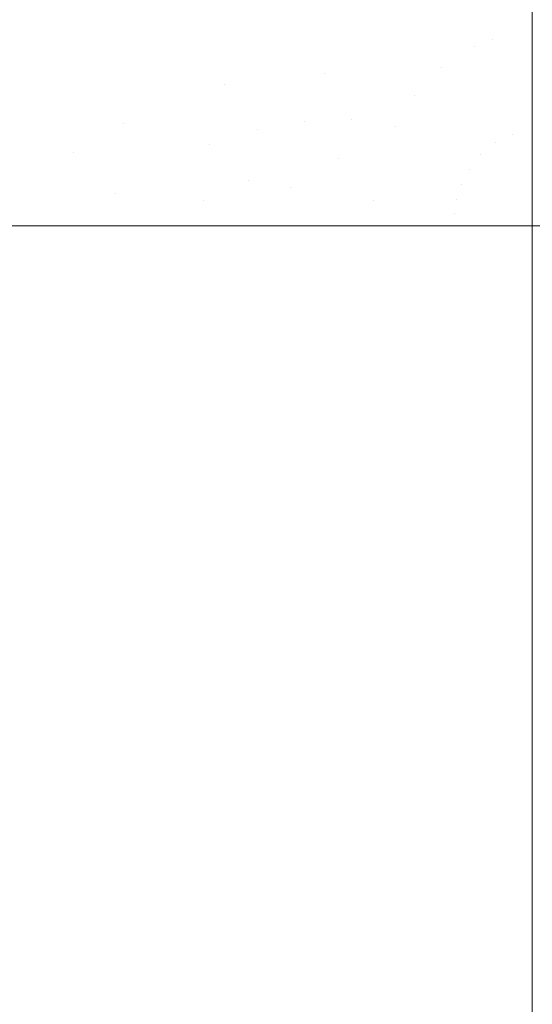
# Model space of a CAD drawing. Header units: centimetres. Extents: x -21.6 to 22.7, y 3.4 to 5.2.
# Tile 51 of 256: x -21.5206 to -21.5034, y 5.0741 to 5.1071. Entities that reach past the tile are written whole.
import ezdxf

# ---------------------------------------------------------------- set-up
doc = ezdxf.new("R2010")
doc.units = ezdxf.units.CM
doc.header["$LTSCALE"] = 2.54
doc.layers.add('Lucido design-1', color=7, linetype='Continuous')

# ---------------------------------------------------------------- blocks, each defined once
blk = doc.blocks.new('Gruppo-4-1')
at = {"color": 7, "linetype": 'Continuous', "lineweight": 9}
for points, invisible_edges in [([(-21.511117, 5.109725, -1872.216399), (-21.511526, 5.109221, -1872.216399), (-21.509413, 5.106872, -1872.215997), (-21.508785, 5.107605, -1872.215997)], 15), ([(-21.508785, 5.107605, -1873.015031), (-21.509413, 5.106872, -1873.015031), (-21.511526, 5.109221, -1873.014629), (-21.511117, 5.109725, -1873.014629)], 15), ([(-21.505363, 5.106219, -1872.215722), (-21.504742, 5.106459, -1872.215722), (-21.50543, 5.109722, -1872.215997), (-21.506377, 5.109358, -1872.215997)], 15), ([(-21.506377, 5.109358, -1873.015031), (-21.50543, 5.109722, -1873.015031), (-21.504742, 5.106459, -1873.015306), (-21.505363, 5.106219, -1873.015306)], 15), ([(-21.503423, 5.108928, -1872.215895), (-21.50543, 5.109722, -1872.215997), (-21.504742, 5.106459, -1872.215722)], 11), ([(-21.504742, 5.106459, -1873.015306), (-21.50543, 5.109722, -1873.015031), (-21.503423, 5.108928, -1873.015134)], 11), ([(-21.514106, 5.108022, -1872.216652), (-21.512852, 5.107105, -1872.216399), (-21.512249, 5.108177, -1872.216399), (-21.513423, 5.109236, -1872.216652)], 15), ([(-21.513423, 5.109236, -1873.014377), (-21.512249, 5.108177, -1873.014629), (-21.512852, 5.107105, -1873.014629), (-21.514106, 5.108022, -1873.014377)], 15), ([(-21.511526, 5.109221, -1872.216399), (-21.512249, 5.108177, -1872.216399), (-21.509947, 5.106099, -1872.215997), (-21.509413, 5.106872, -1872.215997)], 15), ([(-21.509413, 5.106872, -1873.015031), (-21.509947, 5.106099, -1873.015031), (-21.512249, 5.108177, -1873.014629), (-21.511526, 5.109221, -1873.014629)], 15), ([(-21.506377, 5.109358, -1872.215997), (-21.507261, 5.10887, -1872.215997), (-21.505944, 5.105899, -1872.215722), (-21.505363, 5.106219, -1872.215722)], 15), ([(-21.505363, 5.106219, -1873.015306), (-21.505944, 5.105899, -1873.015306), (-21.507261, 5.10887, -1873.015031), (-21.506377, 5.109358, -1873.015031)], 15), ([(-21.517348, 5.10838, -1872.217266), (-21.518716, 5.109182, -1872.217632), (-21.519309, 5.107542, -1872.217632), (-21.517887, 5.106886, -1872.217266)], 15), ([(-21.517887, 5.106886, -1873.013762), (-21.519309, 5.107542, -1873.013396), (-21.518716, 5.109182, -1873.013396), (-21.517348, 5.10838, -1873.013762)], 15), ([(-21.514106, 5.108022, -1872.216652), (-21.515376, 5.108951, -1872.21694), (-21.515995, 5.107586, -1872.21694), (-21.514659, 5.106803, -1872.216652)], 15), ([(-21.514659, 5.106803, -1873.014377), (-21.515995, 5.107586, -1873.014088), (-21.515376, 5.108951, -1873.014088), (-21.514106, 5.108022, -1873.014377)], 15), ([(-21.506473, 5.10551, -1872.215722), (-21.505944, 5.105899, -1872.215722), (-21.507261, 5.10887, -1872.215997), (-21.508067, 5.108278, -1872.215997)], 15), ([(-21.508067, 5.108278, -1873.015031), (-21.507261, 5.10887, -1873.015031), (-21.505944, 5.105899, -1873.015306), (-21.506473, 5.10551, -1873.015306)], 15), ([(-21.504742, 5.106459, -1872.215722), (-21.503423, 5.106655, -1872.215746), (-21.503423, 5.108928, -1872.215895)], 9), ([(-21.503423, 5.108928, -1873.015134), (-21.503423, 5.106655, -1873.015282), (-21.504742, 5.106459, -1873.015306)], 10), ([(22.630348, 5.106655, -1872.215746), (22.630348, 5.108928, -1872.215895), (-21.503423, 5.108928, -1872.215895), (-21.503423, 5.106655, -1872.215746)], 10), ([(-21.503423, 5.106655, -1873.015282), (-21.503423, 5.108928, -1873.015134), (-6.792166, 5.108928, -1873.015134), (-6.792166, 5.106655, -1873.015282)], 10), ([(-21.521235, 5.106463, -1872.218038), (-21.519756, 5.105944, -1872.217632), (-21.519309, 5.107542, -1872.217632), (-21.520747, 5.108206, -1872.218038)], 15), ([(-21.520747, 5.108206, -1873.012991), (-21.519309, 5.107542, -1873.013396), (-21.519756, 5.105944, -1873.013396), (-21.521235, 5.106463, -1873.012991)], 15), ([(-21.517887, 5.106886, -1872.217266), (-21.516482, 5.106238, -1872.21694), (-21.515995, 5.107586, -1872.21694), (-21.517348, 5.10838, -1872.217266)], 15), ([(-21.517348, 5.10838, -1873.013762), (-21.515995, 5.107586, -1873.014088), (-21.516482, 5.106238, -1873.014088), (-21.517887, 5.106886, -1873.013762)], 15), ([(-21.508067, 5.108278, -1872.215997), (-21.508785, 5.107605, -1872.215997), (-21.506945, 5.105068, -1872.215722), (-21.506473, 5.10551, -1872.215722)], 15), ([(-21.506473, 5.10551, -1873.015306), (-21.506945, 5.105068, -1873.015306), (-21.508785, 5.107605, -1873.015031), (-21.508067, 5.108278, -1873.015031)], 15), ([(-21.514659, 5.106803, -1872.216652), (-21.51334, 5.106029, -1872.216399), (-21.512852, 5.107105, -1872.216399), (-21.514106, 5.108022, -1872.216652)], 15), ([(-21.514106, 5.108022, -1873.014377), (-21.512852, 5.107105, -1873.014629), (-21.51334, 5.106029, -1873.014629), (-21.514659, 5.106803, -1873.014377)], 15), ([(-21.510393, 5.105307, -1872.215997), (-21.509947, 5.106099, -1872.215997), (-21.512249, 5.108177, -1872.216399), (-21.512852, 5.107105, -1872.216399)], 15), ([(-21.512852, 5.107105, -1873.014629), (-21.512249, 5.108177, -1873.014629), (-21.509947, 5.106099, -1873.015031), (-21.510393, 5.105307, -1873.015031)], 15), ([(-21.517887, 5.106886, -1872.217266), (-21.519309, 5.107542, -1872.217632), (-21.519756, 5.105944, -1872.217632), (-21.518295, 5.105431, -1872.217266)], 15), ([(-21.518295, 5.105431, -1873.013762), (-21.519756, 5.105944, -1873.013396), (-21.519309, 5.107542, -1873.013396), (-21.517887, 5.106886, -1873.013762)], 15), ([(-21.514659, 5.106803, -1872.216652), (-21.515995, 5.107586, -1872.21694), (-21.516482, 5.106238, -1872.21694), (-21.515094, 5.105598, -1872.216652)], 15), ([(-21.515094, 5.105598, -1873.014377), (-21.516482, 5.106238, -1873.014088), (-21.515995, 5.107586, -1873.014088), (-21.514659, 5.106803, -1873.014377)], 15), ([(-21.507357, 5.104586, -1872.215722), (-21.506945, 5.105068, -1872.215722), (-21.508785, 5.107605, -1872.215997), (-21.509413, 5.106872, -1872.215997)], 15), ([(-21.509413, 5.106872, -1873.015031), (-21.508785, 5.107605, -1873.015031), (-21.506945, 5.105068, -1873.015306), (-21.507357, 5.104586, -1873.015306)], 15), ([(-21.518295, 5.105431, -1872.217266), (-21.51685, 5.104924, -1872.21694), (-21.516482, 5.106238, -1872.21694), (-21.517887, 5.106886, -1872.217266)], 15), ([(-21.517887, 5.106886, -1873.013762), (-21.516482, 5.106238, -1873.014088), (-21.51685, 5.104924, -1873.014088), (-21.518295, 5.105431, -1873.013762)], 15), ([(-21.512852, 5.107105, -1872.216399), (-21.51334, 5.106029, -1872.216399), (-21.510754, 5.104512, -1872.215997), (-21.510393, 5.105307, -1872.215997)], 15), ([(-21.510393, 5.105307, -1873.015031), (-21.510754, 5.104512, -1873.015031), (-21.51334, 5.106029, -1873.014629), (-21.512852, 5.107105, -1873.014629)], 15), ([(-21.515094, 5.105598, -1872.216652), (-21.513724, 5.104965, -1872.216399), (-21.51334, 5.106029, -1872.216399), (-21.514659, 5.106803, -1872.216652)], 15), ([(-21.514659, 5.106803, -1873.014377), (-21.51334, 5.106029, -1873.014629), (-21.513724, 5.104965, -1873.014629), (-21.515094, 5.105598, -1873.014377)], 15), ([(-21.509413, 5.106872, -1872.215997), (-21.509947, 5.106099, -1872.215997), (-21.507708, 5.104079, -1872.215722), (-21.507357, 5.104586, -1872.215722)], 15), ([(-21.507357, 5.104586, -1873.015306), (-21.507708, 5.104079, -1873.015306), (-21.509947, 5.106099, -1873.015031), (-21.509413, 5.106872, -1873.015031)], 15), ([(-21.503423, 5.104574, -1872.215609), (-21.503423, 5.106655, -1872.215746), (-21.504742, 5.106459, -1872.215722)], 10), ([(-21.504742, 5.106459, -1873.015306), (-21.503423, 5.106655, -1873.015282), (-21.503423, 5.104574, -1873.015419)], 9), ([(-21.503423, 5.106655, -1872.215746), (-21.503423, 5.104574, -1872.215609), (22.630348, 5.104574, -1872.215609), (22.630348, 5.106655, -1872.215746)], 10), ([(-6.792166, 5.106655, -1873.015282), (-6.792166, 5.104574, -1873.015419), (-21.503423, 5.104574, -1873.015419), (-21.503423, 5.106655, -1873.015282)], 10), ([(-21.521813, 5.103175, -1872.218038), (-21.520286, 5.102929, -1872.217632), (-21.519756, 5.105944, -1872.217632), (-21.521235, 5.106463, -1872.218038)], 15), ([(-21.521235, 5.106463, -1873.012991), (-21.519756, 5.105944, -1873.013396), (-21.520286, 5.102929, -1873.013396), (-21.521813, 5.103175, -1873.012991)], 15), ([(-21.515094, 5.105598, -1872.216652), (-21.516482, 5.106238, -1872.21694), (-21.51685, 5.104924, -1872.21694), (-21.515423, 5.104423, -1872.216652)], 15), ([(-21.515423, 5.104423, -1873.014377), (-21.51685, 5.104924, -1873.014088), (-21.516482, 5.106238, -1873.014088), (-21.515094, 5.105598, -1873.014377)], 15), ([(-21.504072, 5.103288, -1872.215564), (-21.504742, 5.106459, -1872.215722), (-21.505363, 5.106219, -1872.215722)], 11), ([(-21.505363, 5.106219, -1873.015306), (-21.504742, 5.106459, -1873.015306), (-21.504072, 5.103288, -1873.015464)], 11), ([(-21.503423, 5.104574, -1872.215609), (-21.504742, 5.106459, -1872.215722), (-21.504072, 5.103288, -1872.215564)], 11), ([(-21.504072, 5.103288, -1873.015464), (-21.504742, 5.106459, -1873.015306), (-21.503423, 5.104574, -1873.015419)], 11), ([(-21.518295, 5.105431, -1872.217266), (-21.519756, 5.105944, -1872.217632), (-21.520286, 5.102929, -1872.217632), (-21.518777, 5.102686, -1872.217266)], 15), ([(-21.518777, 5.102686, -1873.013762), (-21.520286, 5.102929, -1873.013396), (-21.519756, 5.105944, -1873.013396), (-21.518295, 5.105431, -1873.013762)], 15), ([(-21.511038, 5.103726, -1872.215997), (-21.510754, 5.104512, -1872.215997), (-21.51334, 5.106029, -1872.216399), (-21.513724, 5.104965, -1872.216399)], 15), ([(-21.513724, 5.104965, -1873.014629), (-21.51334, 5.106029, -1873.014629), (-21.510754, 5.104512, -1873.015031), (-21.511038, 5.103726, -1873.015031)], 15), ([(-21.508001, 5.103559, -1872.215722), (-21.507708, 5.104079, -1872.215722), (-21.509947, 5.106099, -1872.215997), (-21.510393, 5.105307, -1872.215997)], 15), ([(-21.510393, 5.105307, -1873.015031), (-21.509947, 5.106099, -1873.015031), (-21.507708, 5.104079, -1873.015306), (-21.508001, 5.103559, -1873.015306)], 15), ([(-21.504664, 5.103012, -1872.215564), (-21.505944, 5.105899, -1872.215722), (-21.506473, 5.10551, -1872.215722)], 11), ([(-21.506473, 5.10551, -1873.015306), (-21.505944, 5.105899, -1873.015306), (-21.504664, 5.103012, -1873.015464)], 11), ([(-21.505363, 5.106219, -1872.215722), (-21.505944, 5.105899, -1872.215722), (-21.504664, 5.103012, -1872.215564), (-21.504072, 5.103288, -1872.215564)], 15), ([(-21.504072, 5.103288, -1873.015464), (-21.504664, 5.103012, -1873.015464), (-21.505944, 5.105899, -1873.015306), (-21.505363, 5.106219, -1873.015306)], 15), ([(-21.515423, 5.104423, -1872.216652), (-21.514015, 5.103929, -1872.216399), (-21.513724, 5.104965, -1872.216399), (-21.515094, 5.105598, -1872.216652)], 15), ([(-21.515094, 5.105598, -1873.014377), (-21.513724, 5.104965, -1873.014629), (-21.514015, 5.103929, -1873.014629), (-21.515423, 5.104423, -1873.014377)], 15), ([(-21.517113, 5.103657, -1872.21694), (-21.51685, 5.104924, -1872.21694), (-21.518295, 5.105431, -1872.217266), (-21.518777, 5.102686, -1872.217266)], 15), ([(-21.518777, 5.102686, -1873.013762), (-21.518295, 5.105431, -1873.013762), (-21.51685, 5.104924, -1873.014088), (-21.517113, 5.103657, -1873.014088)], 15), ([(-21.510393, 5.105307, -1872.215997), (-21.510754, 5.104512, -1872.215997), (-21.509487, 5.103769, -1872.215844)], 11), ([(-21.509487, 5.103769, -1873.015184), (-21.510754, 5.104512, -1873.015031), (-21.510393, 5.105307, -1873.015031)], 11), ([(-21.509487, 5.103769, -1872.215844), (-21.508238, 5.103036, -1872.215722), (-21.508001, 5.103559, -1872.215722), (-21.510393, 5.105307, -1872.215997)], 15), ([(-21.510393, 5.105307, -1873.015031), (-21.508001, 5.103559, -1873.015306), (-21.508238, 5.103036, -1873.015306), (-21.509487, 5.103769, -1873.015184)], 15), ([(-21.506473, 5.10551, -1872.215722), (-21.506945, 5.105068, -1872.215722), (-21.505157, 5.102603, -1872.215564), (-21.504664, 5.103012, -1872.215564)], 15), ([(-21.504664, 5.103012, -1873.015464), (-21.505157, 5.102603, -1873.015464), (-21.506945, 5.105068, -1873.015306), (-21.506473, 5.10551, -1873.015306)], 15), ([(-21.515423, 5.104423, -1872.216652), (-21.51685, 5.104924, -1872.21694), (-21.517113, 5.103657, -1872.21694), (-21.515659, 5.103291, -1872.216652)], 15), ([(-21.515659, 5.103291, -1873.014377), (-21.517113, 5.103657, -1873.014088), (-21.51685, 5.104924, -1873.014088), (-21.515423, 5.104423, -1873.014377)], 15), ([(-21.513724, 5.104965, -1872.216399), (-21.514015, 5.103929, -1872.216399), (-21.512624, 5.103441, -1872.216181)], 11), ([(-21.512624, 5.103441, -1873.014847), (-21.514015, 5.103929, -1873.014629), (-21.513724, 5.104965, -1873.014629)], 11), ([(-21.512624, 5.103441, -1872.216181), (-21.511252, 5.102959, -1872.215997), (-21.511038, 5.103726, -1872.215997), (-21.513724, 5.104965, -1872.216399)], 15), ([(-21.513724, 5.104965, -1873.014629), (-21.511038, 5.103726, -1873.015031), (-21.511252, 5.102959, -1873.015031), (-21.512624, 5.103441, -1873.014847)], 15), ([(-21.505157, 5.102603, -1872.215564), (-21.506945, 5.105068, -1872.215722), (-21.507357, 5.104586, -1872.215722)], 11), ([(-21.507357, 5.104586, -1873.015306), (-21.506945, 5.105068, -1873.015306), (-21.505157, 5.102603, -1873.015464)], 11), ([(-21.507357, 5.104586, -1872.215722), (-21.507708, 5.104079, -1872.215722), (-21.505533, 5.102116, -1872.215564), (-21.505157, 5.102603, -1872.215564)], 15), ([(-21.505157, 5.102603, -1873.015464), (-21.505533, 5.102116, -1873.015464), (-21.507708, 5.104079, -1873.015306), (-21.507357, 5.104586, -1873.015306)], 15), ([(-21.504072, 5.103288, -1872.215564), (-21.503423, 5.103385, -1872.215583), (-21.503423, 5.104574, -1872.215609)], 9), ([(-21.503423, 5.104574, -1873.015419), (-21.503423, 5.103385, -1873.015445), (-21.504072, 5.103288, -1873.015464)], 10), ([(22.630348, 5.103385, -1872.215583), (22.630348, 5.104574, -1872.215609), (-21.503423, 5.104574, -1872.215609), (-21.503423, 5.103385, -1872.215583)], 10), ([(-21.503423, 5.103385, -1873.015445), (-21.503423, 5.104574, -1873.015419), (-6.792166, 5.104574, -1873.015419), (-6.792166, 5.103385, -1873.015445)], 10), ([(-21.515659, 5.103291, -1872.216652), (-21.514222, 5.102929, -1872.216399), (-21.514015, 5.103929, -1872.216399), (-21.515423, 5.104423, -1872.216652)], 15), ([(-21.515423, 5.104423, -1873.014377), (-21.514015, 5.103929, -1873.014629), (-21.514222, 5.102929, -1873.014629), (-21.515659, 5.103291, -1873.014377)], 15), ([(-21.509487, 5.103769, -1872.215844), (-21.510754, 5.104512, -1872.215997), (-21.511038, 5.103726, -1872.215997)], 11), ([(-21.511038, 5.103726, -1873.015031), (-21.510754, 5.104512, -1873.015031), (-21.509487, 5.103769, -1873.015184)], 11), ([(-21.512624, 5.103441, -1872.216181), (-21.514015, 5.103929, -1872.216399), (-21.514222, 5.102929, -1872.216399)], 11), ([(-21.514222, 5.102929, -1873.014629), (-21.514015, 5.103929, -1873.014629), (-21.512624, 5.103441, -1873.014847)], 11), ([(-21.505533, 5.102116, -1872.215564), (-21.507708, 5.104079, -1872.215722), (-21.508001, 5.103559, -1872.215722)], 11), ([(-21.508001, 5.103559, -1873.015306), (-21.507708, 5.104079, -1873.015306), (-21.505533, 5.102116, -1873.015464)], 11), ([(-21.518777, 5.102686, -1872.217266), (-21.517286, 5.102446, -1872.21694), (-21.517113, 5.103657, -1872.21694)], 11), ([(-21.517113, 5.103657, -1873.014088), (-21.517286, 5.102446, -1873.014088), (-21.518777, 5.102686, -1873.013762)], 11), ([(-21.515659, 5.103291, -1872.216652), (-21.517113, 5.103657, -1872.21694), (-21.517286, 5.102446, -1872.21694), (-21.515813, 5.102208, -1872.216652)], 15), ([(-21.515813, 5.102208, -1873.014377), (-21.517286, 5.102446, -1873.014088), (-21.517113, 5.103657, -1873.014088), (-21.515659, 5.103291, -1873.014377)], 15), ([(-21.511038, 5.103726, -1872.215997), (-21.511252, 5.102959, -1872.215997), (-21.509899, 5.102485, -1872.215844), (-21.509487, 5.103769, -1872.215844)], 15), ([(-21.509487, 5.103769, -1873.015184), (-21.509899, 5.102485, -1873.015184), (-21.511252, 5.102959, -1873.015031), (-21.511038, 5.103726, -1873.015031)], 15), ([(-21.509899, 5.102485, -1872.215844), (-21.508565, 5.102017, -1872.215722), (-21.508238, 5.103036, -1872.215722), (-21.509487, 5.103769, -1872.215844)], 15), ([(-21.509487, 5.103769, -1873.015184), (-21.508238, 5.103036, -1873.015306), (-21.508565, 5.102017, -1873.015306), (-21.509899, 5.102485, -1873.015184)], 15), ([(-21.515813, 5.102208, -1872.216652), (-21.514358, 5.101974, -1872.216399), (-21.514222, 5.102929, -1872.216399), (-21.515659, 5.103291, -1872.216652)], 15), ([(-21.515659, 5.103291, -1873.014377), (-21.514222, 5.102929, -1873.014629), (-21.514358, 5.101974, -1873.014629), (-21.515813, 5.102208, -1873.014377)], 15), ([(-21.514222, 5.102929, -1872.216399), (-21.514358, 5.101974, -1872.216399), (-21.512923, 5.101743, -1872.216181), (-21.512624, 5.103441, -1872.216181)], 15), ([(-21.512624, 5.103441, -1873.014847), (-21.512923, 5.101743, -1873.014847), (-21.514358, 5.101974, -1873.014629), (-21.514222, 5.102929, -1873.014629)], 15), ([(-21.512923, 5.101743, -1872.216181), (-21.511506, 5.101515, -1872.215997), (-21.511252, 5.102959, -1872.215997), (-21.512624, 5.103441, -1872.216181)], 15), ([(-21.512624, 5.103441, -1873.014847), (-21.511252, 5.102959, -1873.015031), (-21.511506, 5.101515, -1873.015031), (-21.512923, 5.101743, -1873.014847)], 15), ([(-21.508001, 5.103559, -1872.215722), (-21.508238, 5.103036, -1872.215722), (-21.505794, 5.101603, -1872.215564), (-21.505533, 5.102116, -1872.215564)], 15), ([(-21.505533, 5.102116, -1873.015464), (-21.505794, 5.101603, -1873.015464), (-21.508238, 5.103036, -1873.015306), (-21.508001, 5.103559, -1873.015306)], 15), ([(-21.504664, 5.103012, -1872.215564), (-21.503423, 5.100212, -1872.215514), (-21.504072, 5.103288, -1872.215564)], 11), ([(-21.504072, 5.103288, -1873.015464), (-21.503423, 5.100212, -1873.015514), (-21.504664, 5.103012, -1873.015464)], 11), ([(-21.504072, 5.103288, -1872.215564), (-21.503423, 5.100212, -1872.215514), (-21.503423, 5.103385, -1872.215583)], 9), ([(-21.503423, 5.103385, -1873.015445), (-21.503423, 5.100212, -1873.015514), (-21.504072, 5.103288, -1873.015464)], 10), ([(-21.503423, 5.103385, -1872.215583), (-21.503423, 5.100212, -1872.215514), (22.630348, 5.100212, -1872.215514), (22.630348, 5.103385, -1872.215583)], 8), ([(-6.792166, 5.103385, -1873.015445), (-6.792166, 5.100212, -1873.015514), (-21.503423, 5.100212, -1873.015514), (-21.503423, 5.103385, -1873.015445)], 8), ([(-21.52186, 5.100212, -1872.218005), (-21.520433, 5.100212, -1872.217646), (-21.520286, 5.102929, -1872.217632), (-21.521813, 5.103175, -1872.218038)], 14), ([(-21.521813, 5.103175, -1873.012991), (-21.520286, 5.102929, -1873.013396), (-21.52146, 5.100212, -1873.013131)], 11), ([(-21.518913, 5.100212, -1873.013757), (-21.52146, 5.100212, -1873.013131), (-21.520286, 5.102929, -1873.013396), (-21.518777, 5.102686, -1873.013762)], 14), ([(-21.518777, 5.102686, -1872.217266), (-21.520286, 5.102929, -1872.217632), (-21.520433, 5.100212, -1872.217646), (-21.519064, 5.100212, -1872.217301)], 11), ([(-21.509899, 5.102485, -1872.215844), (-21.511252, 5.102959, -1872.215997), (-21.511506, 5.101515, -1872.215997)], 11), ([(-21.511506, 5.101515, -1873.015031), (-21.511252, 5.102959, -1873.015031), (-21.509899, 5.102485, -1873.015184)], 11), ([(-21.505794, 5.101603, -1872.215564), (-21.508238, 5.103036, -1872.215722), (-21.508565, 5.102017, -1872.215722), (-21.505955, 5.101101, -1872.215564)], 15), ([(-21.505955, 5.101101, -1873.015464), (-21.508565, 5.102017, -1873.015306), (-21.508238, 5.103036, -1873.015306), (-21.505794, 5.101603, -1873.015464)], 15), ([(-21.505157, 5.102603, -1872.215564), (-21.503423, 5.100212, -1872.215514), (-21.504664, 5.103012, -1872.215564)], 11), ([(-21.504664, 5.103012, -1873.015464), (-21.503423, 5.100212, -1873.015514), (-21.505157, 5.102603, -1873.015464)], 11), ([(-21.519064, 5.100212, -1872.217301), (-21.518914, 5.100212, -1872.217269), (-21.518777, 5.102686, -1872.217266)], 10), ([(-21.517381, 5.101297, -1872.21694), (-21.517286, 5.102446, -1872.21694), (-21.518777, 5.102686, -1872.217266), (-21.518914, 5.100212, -1872.217269)], 15), ([(-21.518913, 5.100212, -1873.013757), (-21.518777, 5.102686, -1873.013762), (-21.517286, 5.102446, -1873.014088), (-21.517381, 5.101297, -1873.014088)], 15), ([(-21.505533, 5.102116, -1872.215564), (-21.503423, 5.100212, -1872.215514), (-21.505157, 5.102603, -1872.215564)], 11), ([(-21.505157, 5.102603, -1873.015464), (-21.503423, 5.100212, -1873.015514), (-21.505533, 5.102116, -1873.015464)], 11), ([(-21.515813, 5.102208, -1872.216652), (-21.517286, 5.102446, -1872.21694), (-21.517381, 5.101297, -1872.21694), (-21.515897, 5.101181, -1872.216652)], 15), ([(-21.515897, 5.101181, -1873.014377), (-21.517381, 5.101297, -1873.014088), (-21.517286, 5.102446, -1873.014088), (-21.515813, 5.102208, -1873.014377)], 15), ([(-21.511506, 5.101515, -1872.215997), (-21.508732, 5.101068, -1872.215722), (-21.508565, 5.102017, -1872.215722), (-21.509899, 5.102485, -1872.215844)], 15), ([(-21.509899, 5.102485, -1873.015184), (-21.508565, 5.102017, -1873.015306), (-21.508732, 5.101068, -1873.015306), (-21.511506, 5.101515, -1873.015031)], 15), ([(-21.515897, 5.101181, -1872.216652), (-21.514433, 5.101068, -1872.216399), (-21.514358, 5.101974, -1872.216399), (-21.515813, 5.102208, -1872.216652)], 15), ([(-21.515813, 5.102208, -1873.014377), (-21.514358, 5.101974, -1873.014629), (-21.514433, 5.101068, -1873.014629), (-21.515897, 5.101181, -1873.014377)], 15), ([(-21.512923, 5.101743, -1872.216181), (-21.514358, 5.101974, -1872.216399), (-21.514433, 5.101068, -1872.216399)], 11), ([(-21.514433, 5.101068, -1873.014629), (-21.514358, 5.101974, -1873.014629), (-21.512923, 5.101743, -1873.014847)], 11), ([(-21.507909, 5.100212, -1872.21566), (-21.508565, 5.102017, -1872.215722), (-21.508732, 5.101068, -1872.215722)], 11), ([(-21.506037, 5.100633, -1873.015464), (-21.508732, 5.101068, -1873.015306), (-21.508565, 5.102017, -1873.015306), (-21.505955, 5.101101, -1873.015464)], 15), ([(-21.505955, 5.101101, -1872.215564), (-21.508565, 5.102017, -1872.215722), (-21.507909, 5.100212, -1872.21566)], 11), ([(-21.505794, 5.101603, -1872.215564), (-21.503423, 5.100212, -1872.215514), (-21.505533, 5.102116, -1872.215564)], 11), ([(-21.505533, 5.102116, -1873.015464), (-21.503423, 5.100212, -1873.015514), (-21.505794, 5.101603, -1873.015464)], 11), ([(-21.513479, 5.100212, -1872.216249), (-21.512923, 5.101743, -1872.216181), (-21.514433, 5.101068, -1872.216399)], 11), ([(-21.514433, 5.101068, -1873.014629), (-21.512923, 5.101743, -1873.014847), (-21.513081, 5.100212, -1873.014837)], 11), ([(-21.513479, 5.100212, -1872.216249), (-21.513006, 5.100212, -1872.216189), (-21.512923, 5.101743, -1872.216181)], 10), ([(-21.512923, 5.101743, -1873.014847), (-21.513007, 5.100212, -1873.014845), (-21.513081, 5.100212, -1873.014837)], 9), ([(-21.512923, 5.101743, -1873.014847), (-21.511506, 5.101515, -1873.015031), (-21.510294, 5.100212, -1873.015172), (-21.513007, 5.100212, -1873.014845)], 11), ([(-21.513006, 5.100212, -1872.216189), (-21.510692, 5.100212, -1872.215897), (-21.511506, 5.101515, -1872.215997), (-21.512923, 5.101743, -1872.216181)], 14), ([(-21.518914, 5.100212, -1872.217269), (-21.517407, 5.100212, -1872.216954), (-21.517381, 5.101297, -1872.21694)], 10), ([(-21.517381, 5.101297, -1873.014088), (-21.517407, 5.100212, -1873.014074), (-21.518665, 5.100212, -1873.013818), (-21.518913, 5.100212, -1873.013757)], 9), ([(-21.515897, 5.101181, -1872.216652), (-21.517381, 5.101297, -1872.21694), (-21.517407, 5.100212, -1872.216954), (-21.51627, 5.100212, -1872.216716)], 11), ([(-21.515871, 5.100212, -1873.014386), (-21.517407, 5.100212, -1873.014074), (-21.517381, 5.101297, -1873.014088), (-21.515897, 5.101181, -1873.014377)], 14), ([(-21.508732, 5.101068, -1872.215722), (-21.511506, 5.101515, -1872.215997), (-21.510692, 5.100212, -1872.215897)], 11), ([(-21.510294, 5.100212, -1873.015172), (-21.511506, 5.101515, -1873.015031), (-21.508732, 5.101068, -1873.015306)], 11), ([(-21.505955, 5.101101, -1872.215564), (-21.503423, 5.100212, -1872.215514), (-21.505794, 5.101603, -1872.215564)], 11), ([(-21.505794, 5.101603, -1873.015464), (-21.503423, 5.100212, -1873.015514), (-21.505955, 5.101101, -1873.015464)], 11), ([(-21.51627, 5.100212, -1872.216716), (-21.514454, 5.100212, -1872.216412), (-21.514433, 5.101068, -1872.216399), (-21.515897, 5.101181, -1872.216652)], 14), ([(-21.515897, 5.101181, -1873.014377), (-21.514433, 5.101068, -1873.014629), (-21.514454, 5.100212, -1873.014615), (-21.515871, 5.100212, -1873.014386)], 11), ([(-21.514433, 5.101068, -1872.216399), (-21.514454, 5.100212, -1872.216412), (-21.513479, 5.100212, -1872.216249)], 9), ([(-21.513081, 5.100212, -1873.014837), (-21.514454, 5.100212, -1873.014615), (-21.514433, 5.101068, -1873.014629)], 10), ([(-21.510692, 5.100212, -1872.215897), (-21.508779, 5.100212, -1872.215734), (-21.508732, 5.101068, -1872.215722)], 10), ([(-21.508732, 5.101068, -1873.015306), (-21.507512, 5.100212, -1873.015393), (-21.510294, 5.100212, -1873.015172)], 9), ([(-21.508732, 5.101068, -1872.215722), (-21.508779, 5.100212, -1872.215734), (-21.507909, 5.100212, -1872.21566)], 9), ([(-21.507512, 5.100212, -1873.015393), (-21.508732, 5.101068, -1873.015306), (-21.506037, 5.100633, -1873.015464)], 11), ([(-21.507909, 5.100212, -1872.21566), (-21.50606, 5.100212, -1872.215577), (-21.505955, 5.101101, -1872.215564)], 10), ([(-21.505955, 5.101101, -1872.215564), (-21.50606, 5.100212, -1872.215577), (-21.505131, 5.100212, -1872.215535)], 9), ([(-21.505955, 5.101101, -1873.015464), (-21.503423, 5.100212, -1873.015514), (-21.506037, 5.100633, -1873.015464)], 11), ([(-21.505131, 5.100212, -1872.215535), (-21.503423, 5.100212, -1872.215514), (-21.505955, 5.101101, -1872.215564)], 10), ([(-21.506037, 5.100633, -1873.015464), (-21.50606, 5.100212, -1873.01545), (-21.507512, 5.100212, -1873.015393)], 9), ([(-21.504734, 5.100212, -1873.015502), (-21.50606, 5.100212, -1873.01545), (-21.506037, 5.100633, -1873.015464)], 10), ([(-21.506037, 5.100633, -1873.015464), (-21.503423, 5.100212, -1873.015514), (-21.504734, 5.100212, -1873.015502)], 9), ([(-21.520433, 5.100212, -1872.217646), (-21.52186, 5.100212, -1872.218005), (-21.52186, 3.500212, -1872.218005), (-21.520433, 3.500212, -1872.217646)], 10), ([(-21.518913, 3.500212, -1873.013757), (-21.52146, 3.500212, -1873.013131), (-21.52146, 5.100212, -1873.013131), (-21.518913, 5.100212, -1873.013757)], 10), ([(-21.520433, 3.500212, -1872.217646), (-21.519064, 3.500212, -1872.217301), (-21.519064, 5.100212, -1872.217301), (-21.520433, 5.100212, -1872.217646)], 10), ([(-21.518914, 5.100212, -1872.217269), (-21.519064, 5.100212, -1872.217301), (-21.519064, 3.500212, -1872.217301), (-21.518914, 3.500212, -1872.217269)], 10), ([(-21.517407, 5.100212, -1872.216954), (-21.518914, 5.100212, -1872.217269), (-21.518914, 3.500212, -1872.217269), (-21.517407, 3.500212, -1872.216954)], 10), ([(-21.518913, 5.100212, -1873.013757), (-21.518665, 5.100212, -1873.013818), (-21.518665, 3.500212, -1873.013818), (-21.518913, 3.500212, -1873.013757)], 10), ([(-21.517407, 3.500212, -1873.014074), (-21.518665, 3.500212, -1873.013818), (-21.518665, 5.100212, -1873.013818), (-21.517407, 5.100212, -1873.014074)], 10), ([(-21.517407, 3.500212, -1872.216954), (-21.51627, 3.500212, -1872.216716), (-21.51627, 5.100212, -1872.216716), (-21.517407, 5.100212, -1872.216954)], 10), ([(-21.517407, 5.100212, -1873.014074), (-21.515871, 5.100212, -1873.014386), (-21.515871, 3.500212, -1873.014386), (-21.517407, 3.500212, -1873.014074)], 10), ([(-21.514454, 5.100212, -1872.216412), (-21.51627, 5.100212, -1872.216716), (-21.51627, 3.500212, -1872.216716), (-21.514454, 3.500212, -1872.216412)], 10), ([(-21.514454, 3.500212, -1873.014615), (-21.515871, 3.500212, -1873.014386), (-21.515871, 5.100212, -1873.014386), (-21.514454, 5.100212, -1873.014615)], 10), ([(-21.514454, 3.500212, -1872.216412), (-21.513479, 3.500212, -1872.216249), (-21.513479, 5.100212, -1872.216249), (-21.514454, 5.100212, -1872.216412)], 10), ([(-21.514454, 5.100212, -1873.014615), (-21.513081, 5.100212, -1873.014837), (-21.513081, 3.500212, -1873.014837), (-21.514454, 3.500212, -1873.014615)], 10), ([(-21.513006, 5.100212, -1872.216189), (-21.513479, 5.100212, -1872.216249), (-21.513479, 3.500212, -1872.216249), (-21.513006, 3.500212, -1872.216189)], 10), ([(-21.513007, 3.500212, -1873.014845), (-21.513081, 3.500212, -1873.014837), (-21.513081, 5.100212, -1873.014837), (-21.513007, 5.100212, -1873.014845)], 10), ([(-21.513007, 5.100212, -1873.014845), (-21.510294, 5.100212, -1873.015172), (-21.510294, 3.500212, -1873.015172), (-21.513007, 3.500212, -1873.014845)], 10), ([(-21.513006, 3.500212, -1872.216189), (-21.510692, 3.500212, -1872.215897), (-21.510692, 5.100212, -1872.215897), (-21.513006, 5.100212, -1872.216189)], 10), ([(-21.508779, 5.100212, -1872.215734), (-21.510692, 5.100212, -1872.215897), (-21.510692, 3.500212, -1872.215897), (-21.508779, 3.500212, -1872.215734)], 10), ([(-21.510294, 5.100212, -1873.015172), (-21.507512, 5.100212, -1873.015393), (-21.507512, 3.500212, -1873.015393), (-21.508778, 3.500212, -1873.015292)], 10), ([(-21.508778, 3.500212, -1873.015292), (-21.510294, 3.500212, -1873.015172), (-21.510294, 5.100212, -1873.015172)], 10), ([(-21.508779, 3.500212, -1872.215734), (-21.507909, 3.500212, -1872.21566), (-21.507909, 5.100212, -1872.21566), (-21.508779, 5.100212, -1872.215734)], 10), ([(-21.50606, 5.100212, -1872.215577), (-21.507909, 5.100212, -1872.21566), (-21.507909, 3.500212, -1872.21566), (-21.50606, 3.500212, -1872.215577)], 10), ([(-21.50606, 3.500212, -1873.01545), (-21.507512, 3.500212, -1873.015393), (-21.507512, 5.100212, -1873.015393), (-21.50606, 5.100212, -1873.01545)], 10), ([(-21.50606, 3.500212, -1872.215577), (-21.505131, 3.500212, -1872.215535), (-21.505131, 5.100212, -1872.215535), (-21.50606, 5.100212, -1872.215577)], 10), ([(-21.50606, 5.100212, -1873.01545), (-21.504734, 5.100212, -1873.015502), (-21.504734, 3.500212, -1873.015502), (-21.50606, 3.500212, -1873.01545)], 10), ([(-21.505131, 5.100212, -1872.215535), (-21.505131, 3.500212, -1872.215535), (-21.503423, 3.500212, -1872.215514), (-21.503423, 5.100212, -1872.215514)], 1), ([(-21.504734, 3.500212, -1873.015502), (-21.504734, 5.100212, -1873.015502), (-21.503423, 5.100212, -1873.015514), (-21.503423, 3.500212, -1873.015514)], 1)]:
    blk.add_3dface(points, dxfattribs=dict(at, invisible_edges=invisible_edges))
blk.add_3dface([(-21.503423, 5.100212, -1872.215514), (-21.503423, 3.500212, -1872.215514), (22.630348, 3.500212, -1872.215514), (22.630348, 5.100212, -1872.215514)], dxfattribs=at)
blk = doc.blocks.new('Gruppo-5-1')
at = {"color": 7}
blk.add_blockref('Gruppo-4-1', (0, 0), dxfattribs=at)

msp = doc.modelspace()

# ---------------------------------------------------------------- block references
at = {"layer": 'Lucido design-1', "color": 7}
msp.add_blockref('Gruppo-5-1', (0, 0), dxfattribs=at)

doc.saveas('drawing.dxf')
